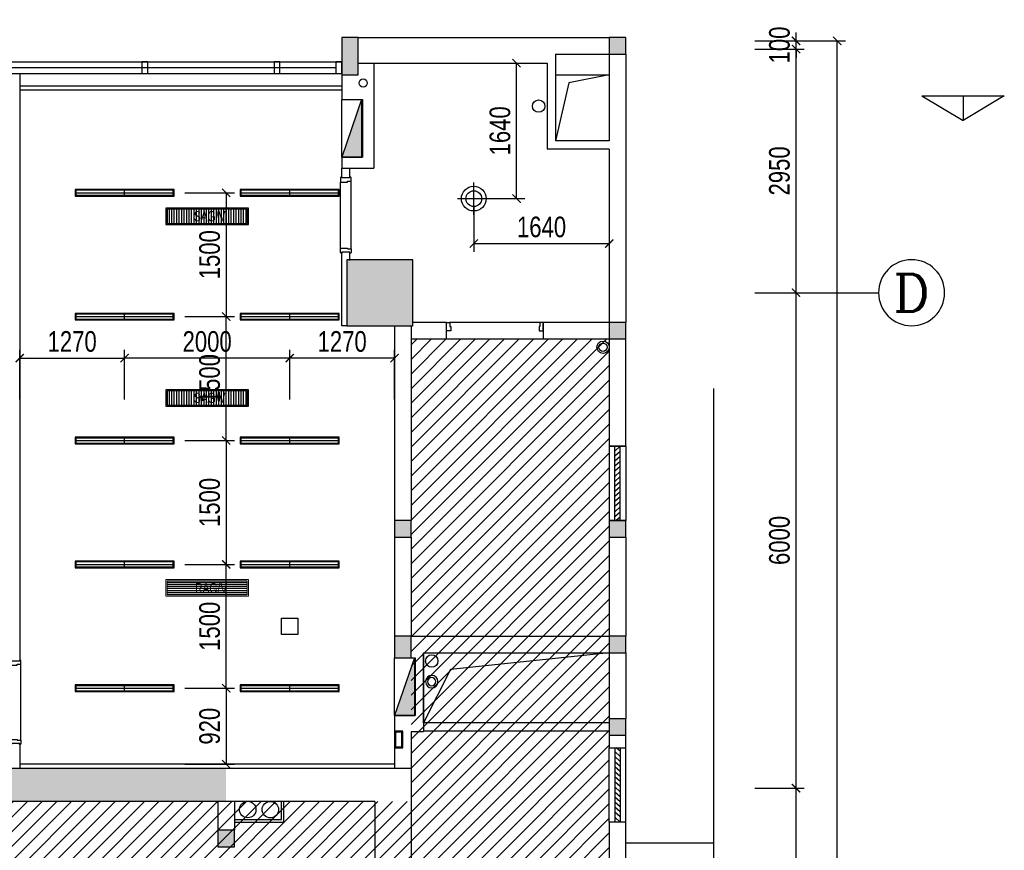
# Model space of a CAD drawing. Header units: millimetres. Extents: x -539149 to -534375, y 505028 to 505469.
# Tile 89 of 135: x -535805 to -535686, y 505267 to 505368. Entities that reach past the tile are written whole.
import ezdxf
from ezdxf.enums import TextEntityAlignment as Align

# ---------------------------------------------------------------- set-up
doc = ezdxf.new("R2010")
doc.units = ezdxf.units.MM
doc.header["$LTSCALE"] = 10
doc.layers.get('Defpoints').update_dxf_attribs({"color": 8})
for name, color, linetype in [('-排水立管', 41, 'Continuous'), ('-消火栓', 242, 'Continuous'), ('-给水立管', 221, 'Continuous'), ('-自喷立管', 221, 'Continuous'), ('-雨水立管', 113, 'Continuous'), ('1-风洞', 21, 'Continuous'), ('A-建筑-原墙体', 2, 'Continuous'), ('A-建筑-新增墙体', 3, 'Continuous'), ('A-建筑-柱子、剪力墙', 251, 'Continuous'), ('A-建筑-窗户', 4, 'Continuous'), ('A-建筑-轴号', 3, 'Continuous'), ('AXIS_TEXT', 50, 'Continuous'), ('B-平面-到顶装饰造型线', 6, 'Continuous'), ('B-平面-完成面造型线', 6, 'Continuous'), ('B-平面-尺寸', 8, 'Continuous'), ('B-平面-门洞线', 8, 'Continuous'), ('C-顶棚-灯具', 4, 'Continuous'), ('C-顶棚-灯具尺寸', 4, 'Continuous'), ('C-顶棚-细线', 31, 'Continuous'), ('C-顶棚-造型线', 30, 'Continuous'), ('E-填充', 251, 'Continuous'), ('LVTRY', 8, 'Continuous'), ('Q-立面-填充', 251, 'Continuous'), ('WINDOW', 12, 'Continuous'), ('wm', 7, 'Continuous'), ('水管', 8, 'Continuous')]:
    doc.layers.add(name, color=color, linetype=linetype)
doc.layers.add('C-顶棚-空调', color=4, linetype='Continuous', lineweight=20)
doc.layers.add('E-空调', color=4, linetype='Continuous', lineweight=20)
doc.styles.add('_TCH_AXIS', font='COMPLEX', dxfattribs={"bigfont": 'GBCBIG'})
doc.styles.add('CCD_DIM', font='txt', dxfattribs={"width": 0.8})
doc.styles.add('COMPLEX', font='COMPLEX')
doc.styles.add('STSL', font='txt', dxfattribs={"width": 0.8})
doc.dimstyles.new('1-1', dxfattribs={"dimscale": 0, "dimtxt": 2.5, "dimasz": 1, "dimexe": 1, "dimexo": 1, "dimgap": 0.75, "dimtad": 1, "dimdec": 0, "dimrnd": 0.005, "dimzin": 0, "dimdsep": 46, "dimtxsty": 'CCD_DIM', "dimblk": 'ARCHTICK', "dimcen": 0.13, "dimclrd": 44, "dimclre": 44, "dimclrt": 50, "dimadec": 0, "dimazin": 0, "dimtfac": 1, "dimtdec": 0, "dimtix": 1, "dimtmove": 2, "dimatfit": 3, "dimldrblk": 'HBA_Leader_Dot', "dimfxl": 5, "dimfxlon": 1, "dimtvp": 1, "dimtolj": 1, "dimtzin": 0, "dimarcsym": 0})

# ---------------------------------------------------------------- blocks, each defined once
blk = doc.blocks.new('YL')
at = {"layer": '水管'}
for radius in [75, 50]:
    blk.add_circle((0, 0), radius, dxfattribs=at)
blk = doc.blocks.new('WL')
at = {"layer": '-排水立管'}
for radius in [75, 50]:
    blk.add_circle((0, 0), radius, dxfattribs=at)
blk = doc.blocks.new('$TwtSys$00000434')
for p, q in [((-0.5, 0.5), (-0.5, -0.5)), ((-0.5, -0.5), (0.5, 0.5)), ((0.5, 0.5), (-0.5, 0.5)), ((0.5, -0.5), (0.5, 0.5)), ((-0.5, -0.5), (0.5, -0.5))]:
    blk.add_line(p, q)
blk.add_solid([(0.5, -0.5), (0.5, 0.5), (-0.5, -0.5)])
blk = doc.blocks.new('_ArchTick')
at = {"color": 0, "linetype": 'ByBlock', "const_width": 0.15}
blk.add_lwpolyline([(-0.5, -0.5), (0.5, 0.5)], dxfattribs=at)
blk = doc.blocks.new('HBA_Leader_Dot')
at = {"color": 0, "linetype": 'ByBlock'}
blk.add_line((-5, 0), (-10, 0), dxfattribs=at)
at = {"color": 0, "linetype": 'ByBlock', "const_width": 5}
blk.add_lwpolyline([(-2.5, 0, 1), (2.5, 0, 1)], format="xyb", close=True, dxfattribs=at)
blk = doc.blocks.new('*D233')
at = {"layer": 'B-平面-尺寸', "color": 44, "lineweight": -2, "ltscale": 0.01, "transparency": 16777216}
for p, q in [((-535710.75, 505365.2), (-535710.75, 505366.2)), ((-535715.75, 505365.2), (-535709.75, 505365.2)), ((-535710.75, 505364.2), (-535710.75, 505365.2)), ((-535715.75, 505364.2), (-535709.75, 505364.2)), ((-535710.75, 505364.2), (-535710.75, 505363.2))]:
    blk.add_line(p, q, dxfattribs=at)
at = {"layer": 'Defpoints', "color": 0, "ltscale": 0.01, "transparency": 16777216}
for p in [(-535720.75, 505365.2), (-535710.75, 505365.2), (-535720.75, 505364.2)]:
    blk.add_point(p, dxfattribs=at)
at = {"layer": 'B-平面-尺寸', "color": 44, "lineweight": -2, "ltscale": 0.01, "transparency": 16777216}
for p, rotation in [((-535710.75, 505365.2), 270), ((-535710.75, 505364.2), 90)]:
    blk.add_blockref('_ArchTick', p, dxfattribs=dict(at, rotation=rotation))
at = {"layer": 'B-平面-尺寸', "color": 50, "ltscale": 0.01, "transparency": 16777216, "insert": (-535712.75, 505364.7), "char_height": 2.5, "attachment_point": 5, "rotation": 90, "style": 'CCD_DIM'}
blk.add_mtext('\\A1;100', dxfattribs=at)
blk = doc.blocks.new('*E400')
at = {"layer": 'B-平面-到顶装饰造型线', "color": 6}
for points in [[(0, 36), (-45, 36), (-45, 41), (-50, 41), (-50, 51), (-40, 51), (-40, 151), (-50, 151), (-50, 161), (-45, 161), (-45, 166), (10, 166), (10, 81), (0, 81)], [(820, 36), (865, 36), (865, 41), (870, 41), (870, 51), (860, 51), (860, 151), (870, 151), (870, 161), (865, 161), (865, 166), (810, 166), (810, 81), (820, 81)]]:
    blk.add_lwpolyline(points, close=True, dxfattribs=at)
at = {"layer": 'B-平面-门洞线', "color": 8}
for p, q in [((10, 166), (810, 166)), ((0, 36), (820, 36))]:
    blk.add_line(p, q, dxfattribs=at)
blk = doc.blocks.new('_FZH')
at = {"layer": 'A-建筑-原墙体'}
blk.add_lwpolyline([(-0.5, -0.5), (0.5, -0.5), (0.5, 0.5), (-0.5, 0.5)], close=True, dxfattribs=at)
at = {"layer": 'A-建筑-柱子、剪力墙'}
blk.add_solid([(-0.5, -0.5), (0.5, -0.5), (-0.5, 0.5), (0.5, 0.5)], dxfattribs=at)
blk = doc.blocks.new('*E403')
at = {"layer": 'B-平面-到顶装饰造型线', "color": 6}
for points in [[(0, 36), (-45, 36), (-45, 41), (-50, 41), (-50, 51), (-40, 51), (-40, 151), (-50, 151), (-50, 161), (-45, 161), (-45, 166), (10, 166), (10, 81), (0, 81)], [(920, 36), (965, 36), (965, 41), (970, 41), (970, 51), (960, 51), (960, 151), (970, 151), (970, 161), (965, 161), (965, 166), (910, 166), (910, 81), (920, 81)]]:
    blk.add_lwpolyline(points, close=True, dxfattribs=at)
at = {"layer": 'B-平面-门洞线', "color": 8}
for p, q in [((10, 166), (910, 166)), ((0, 36), (920, 36))]:
    blk.add_line(p, q, dxfattribs=at)
blk = doc.blocks.new('_AXISO')
blk.add_circle((0, 0), 0.5)
at = {"layer": 'AXIS_TEXT', "style": 'COMPLEX', "width": 1.041667}
blk.add_attdef('A', text='', height=0.56, dxfattribs=at).set_placement((-0.25, -0.28), (0.25, -0.28), align=Align.FIT)
blk = doc.blocks.new('A$C323A0BBE')
at = {"layer": 'C-顶棚-灯具', "color": 8}
for p, q in [((0, 600), (0, -600)), ((-40, 0), (40, 0))]:
    blk.add_line(p, q, dxfattribs=at)
at = {"layer": 'C-顶棚-灯具'}
blk.add_lwpolyline([(-40, -600), (40, -600), (40, 600), (-40, 600)], close=True, dxfattribs=at)
at = {"layer": 'C-顶棚-灯具', "color": 8}
blk.add_lwpolyline([(-30, -590), (30, -590), (30, 590), (-30, 590)], close=True, dxfattribs=at)
blk = doc.blocks.new('*D281')
at = {"layer": 'C-顶棚-灯具尺寸', "color": 44, "lineweight": -2, "ltscale": 0.01, "transparency": 16777216}
for p, q in [((-535784.76, 505346.8), (-535778.76, 505346.8)), ((-535779.76, 505346.8), (-535779.76, 505331.8)), ((-535784.76, 505331.8), (-535778.76, 505331.8))]:
    blk.add_line(p, q, dxfattribs=at)
at = {"layer": 'Defpoints', "color": 0, "ltscale": 0.01, "transparency": 16777216}
for p in [(-535786.07, 505346.8), (-535786.07, 505331.8), (-535779.76, 505331.8)]:
    blk.add_point(p, dxfattribs=at)
at = {"layer": 'C-顶棚-灯具尺寸', "color": 44, "lineweight": -2, "ltscale": 0.01, "transparency": 16777216}
for p, rotation in [((-535779.76, 505346.8), 90), ((-535779.76, 505331.8), 270)]:
    blk.add_blockref('_ArchTick', p, dxfattribs=dict(at, rotation=rotation))
at = {"layer": 'C-顶棚-灯具尺寸', "color": 50, "ltscale": 0.01, "transparency": 16777216, "insert": (-535781.76, 505339.3), "char_height": 2.5, "attachment_point": 5, "rotation": 90, "style": 'CCD_DIM'}
blk.add_mtext('\\A1;1500', dxfattribs=at)
blk = doc.blocks.new('*D282')
at = {"layer": 'C-顶棚-灯具尺寸', "color": 44, "lineweight": -2, "ltscale": 0.01, "transparency": 16777216}
for p, q in [((-535784.76, 505331.8), (-535778.76, 505331.8)), ((-535779.76, 505316.8), (-535779.76, 505331.8)), ((-535784.76, 505316.8), (-535778.76, 505316.8))]:
    blk.add_line(p, q, dxfattribs=at)
at = {"layer": 'Defpoints', "color": 0, "ltscale": 0.01, "transparency": 16777216}
for p in [(-535786.07, 505331.8), (-535779.76, 505331.8), (-535786.07, 505316.8)]:
    blk.add_point(p, dxfattribs=at)
at = {"layer": 'C-顶棚-灯具尺寸', "color": 44, "lineweight": -2, "ltscale": 0.01, "transparency": 16777216}
for p, rotation in [((-535779.76, 505331.8), 90), ((-535779.76, 505316.8), 270)]:
    blk.add_blockref('_ArchTick', p, dxfattribs=dict(at, rotation=rotation))
at = {"layer": 'C-顶棚-灯具尺寸', "color": 50, "ltscale": 0.01, "transparency": 16777216, "insert": (-535781.76, 505324.3), "char_height": 2.5, "attachment_point": 5, "rotation": 90, "style": 'CCD_DIM'}
blk.add_mtext('\\A1;1500', dxfattribs=at)
blk = doc.blocks.new('*D283')
at = {"layer": 'C-顶棚-灯具尺寸', "color": 44, "lineweight": -2, "ltscale": 0.01, "transparency": 16777216}
for p, q in [((-535784.76, 505301.8), (-535778.76, 505301.8)), ((-535779.76, 505286.8), (-535779.76, 505301.8)), ((-535784.76, 505286.8), (-535778.76, 505286.8))]:
    blk.add_line(p, q, dxfattribs=at)
at = {"layer": 'Defpoints', "color": 0, "ltscale": 0.01, "transparency": 16777216}
for p in [(-535786.07, 505301.8), (-535779.76, 505301.8), (-535786.07, 505286.8)]:
    blk.add_point(p, dxfattribs=at)
at = {"layer": 'C-顶棚-灯具尺寸', "color": 44, "lineweight": -2, "ltscale": 0.01, "transparency": 16777216}
for p, rotation in [((-535779.76, 505301.8), 90), ((-535779.76, 505286.8), 270)]:
    blk.add_blockref('_ArchTick', p, dxfattribs=dict(at, rotation=rotation))
at = {"layer": 'C-顶棚-灯具尺寸', "color": 50, "ltscale": 0.01, "transparency": 16777216, "insert": (-535781.76, 505294.3), "char_height": 2.5, "attachment_point": 5, "rotation": 90, "style": 'CCD_DIM'}
blk.add_mtext('\\A1;1500', dxfattribs=at)
blk = doc.blocks.new('*D284')
at = {"layer": 'C-顶棚-灯具尺寸', "color": 44, "lineweight": -2, "ltscale": 0.01, "transparency": 16777216}
for p, q in [((-535784.76, 505316.8), (-535778.76, 505316.8)), ((-535779.76, 505316.8), (-535779.76, 505301.8)), ((-535784.76, 505301.8), (-535778.76, 505301.8))]:
    blk.add_line(p, q, dxfattribs=at)
at = {"layer": 'Defpoints', "color": 0, "ltscale": 0.01, "transparency": 16777216}
for p in [(-535786.07, 505316.8), (-535786.07, 505301.8), (-535779.76, 505301.8)]:
    blk.add_point(p, dxfattribs=at)
at = {"layer": 'C-顶棚-灯具尺寸', "color": 44, "lineweight": -2, "ltscale": 0.01, "transparency": 16777216}
for p, rotation in [((-535779.76, 505316.8), 90), ((-535779.76, 505301.8), 270)]:
    blk.add_blockref('_ArchTick', p, dxfattribs=dict(at, rotation=rotation))
at = {"layer": 'C-顶棚-灯具尺寸', "color": 50, "ltscale": 0.01, "transparency": 16777216, "insert": (-535781.76, 505309.3), "char_height": 2.5, "attachment_point": 5, "rotation": 90, "style": 'CCD_DIM'}
blk.add_mtext('\\A1;1500', dxfattribs=at)
blk = doc.blocks.new('*D285')
at = {"layer": 'C-顶棚-灯具尺寸', "color": 44, "lineweight": -2, "ltscale": 0.01, "transparency": 16777216}
for p, q in [((-535784.76, 505286.8), (-535778.76, 505286.8)), ((-535779.76, 505286.8), (-535779.76, 505277.6)), ((-535784.76, 505277.6), (-535778.76, 505277.6))]:
    blk.add_line(p, q, dxfattribs=at)
at = {"layer": 'Defpoints', "color": 0, "ltscale": 0.01, "transparency": 16777216}
for p in [(-535786.07, 505286.8), (-535786.07, 505277.6), (-535779.76, 505277.6)]:
    blk.add_point(p, dxfattribs=at)
at = {"layer": 'C-顶棚-灯具尺寸', "color": 44, "lineweight": -2, "ltscale": 0.01, "transparency": 16777216}
for p, rotation in [((-535779.76, 505286.8), 90), ((-535779.76, 505277.6), 270)]:
    blk.add_blockref('_ArchTick', p, dxfattribs=dict(at, rotation=rotation))
at = {"layer": 'C-顶棚-灯具尺寸', "color": 50, "ltscale": 0.01, "transparency": 16777216, "insert": (-535781.76, 505282.2), "char_height": 2.5, "attachment_point": 5, "rotation": 90, "style": 'CCD_DIM'}
blk.add_mtext('\\A1;920', dxfattribs=at)
blk = doc.blocks.new('*D286')
at = {"layer": 'C-顶棚-灯具尺寸', "color": 44, "lineweight": -2, "ltscale": 0.01, "transparency": 16777216}
for p, q in [((-535792.07, 505321.78), (-535792.07, 505327.78)), ((-535772.07, 505326.78), (-535792.07, 505326.78)), ((-535772.07, 505321.78), (-535772.07, 505327.78))]:
    blk.add_line(p, q, dxfattribs=at)
at = {"layer": 'Defpoints', "color": 0, "ltscale": 0.01, "transparency": 16777216}
for p in [(-535792.07, 505326.78), (-535792.07, 505317.2), (-535772.07, 505317.2)]:
    blk.add_point(p, dxfattribs=at)
at = {"layer": 'C-顶棚-灯具尺寸', "color": 44, "lineweight": -2, "ltscale": 0.01, "transparency": 16777216, "rotation": 180}
blk.add_blockref('_ArchTick', (-535792.07, 505326.78), dxfattribs=at)
at = {"layer": 'C-顶棚-灯具尺寸', "color": 44, "lineweight": -2, "ltscale": 0.01, "transparency": 16777216}
blk.add_blockref('_ArchTick', (-535772.07, 505326.78), dxfattribs=at)
at = {"layer": 'C-顶棚-灯具尺寸', "color": 50, "ltscale": 0.01, "transparency": 16777216, "insert": (-535782.07, 505328.78), "char_height": 2.5, "attachment_point": 5, "style": 'CCD_DIM'}
blk.add_mtext('\\A1;2000', dxfattribs=at)
blk = doc.blocks.new('*D287')
at = {"layer": 'C-顶棚-灯具尺寸', "color": 44, "lineweight": -2, "ltscale": 0.01, "transparency": 16777216}
for p, q in [((-535804.77, 505321.78), (-535804.77, 505327.78)), ((-535804.77, 505326.78), (-535792.07, 505326.78)), ((-535792.07, 505321.78), (-535792.07, 505327.78))]:
    blk.add_line(p, q, dxfattribs=at)
at = {"layer": 'Defpoints', "color": 0, "ltscale": 0.01, "transparency": 16777216}
for p in [(-535792.07, 505326.78), (-535804.77, 505317.2), (-535792.07, 505317.2)]:
    blk.add_point(p, dxfattribs=at)
at = {"layer": 'C-顶棚-灯具尺寸', "color": 44, "lineweight": -2, "ltscale": 0.01, "transparency": 16777216, "rotation": 180}
blk.add_blockref('_ArchTick', (-535804.77, 505326.78), dxfattribs=at)
at = {"layer": 'C-顶棚-灯具尺寸', "color": 44, "lineweight": -2, "ltscale": 0.01, "transparency": 16777216}
blk.add_blockref('_ArchTick', (-535792.07, 505326.78), dxfattribs=at)
at = {"layer": 'C-顶棚-灯具尺寸', "color": 50, "ltscale": 0.01, "transparency": 16777216, "insert": (-535798.42, 505328.78), "char_height": 2.5, "attachment_point": 5, "style": 'CCD_DIM'}
blk.add_mtext('\\A1;1270', dxfattribs=at)
blk = doc.blocks.new('*D288')
at = {"layer": 'C-顶棚-灯具尺寸', "color": 44, "lineweight": -2, "ltscale": 0.01, "transparency": 16777216}
for p, q in [((-535772.07, 505321.78), (-535772.07, 505327.78)), ((-535759.37, 505326.78), (-535772.07, 505326.78)), ((-535759.37, 505321.78), (-535759.37, 505327.78))]:
    blk.add_line(p, q, dxfattribs=at)
at = {"layer": 'Defpoints', "color": 0, "ltscale": 0.01, "transparency": 16777216}
for p in [(-535772.07, 505326.78), (-535772.07, 505317.2), (-535759.37, 505317.2)]:
    blk.add_point(p, dxfattribs=at)
at = {"layer": 'C-顶棚-灯具尺寸', "color": 44, "lineweight": -2, "ltscale": 0.01, "transparency": 16777216, "rotation": 180}
blk.add_blockref('_ArchTick', (-535772.07, 505326.78), dxfattribs=at)
at = {"layer": 'C-顶棚-灯具尺寸', "color": 44, "lineweight": -2, "ltscale": 0.01, "transparency": 16777216}
blk.add_blockref('_ArchTick', (-535759.37, 505326.78), dxfattribs=at)
at = {"layer": 'C-顶棚-灯具尺寸', "color": 50, "ltscale": 0.01, "transparency": 16777216, "insert": (-535765.72, 505328.78), "char_height": 2.5, "attachment_point": 5, "style": 'CCD_DIM'}
blk.add_mtext('\\A1;1270', dxfattribs=at)
blk = doc.blocks.new('A$C7AC81215')
at = {"layer": 'C-顶棚-灯具', "color": 8}
for p, q in [((196, 0), (196, 393)), ((0, 196), (393, 196))]:
    blk.add_line(p, q, dxfattribs=at)
at = {"layer": 'C-顶棚-灯具'}
blk.add_circle((196, 196), 150, dxfattribs=at)
at = {"layer": 'C-顶棚-灯具', "color": 8}
blk.add_circle((196, 196), 95.5, dxfattribs=at)
blk = doc.blocks.new('*D394')
at = {"layer": 'C-顶棚-灯具尺寸', "color": 44, "lineweight": -2, "ltscale": 0.01, "transparency": 16777216}
for p, q in [((-535749.12, 505362.5), (-535743.6, 505362.5)), ((-535744.6, 505346.1), (-535744.6, 505362.5)), ((-535748.77, 505346.1), (-535743.6, 505346.1))]:
    blk.add_line(p, q, dxfattribs=at)
at = {"layer": 'Defpoints', "color": 0, "ltscale": 0.01, "transparency": 16777216}
for p in [(-535750.12, 505362.5), (-535744.6, 505362.5), (-535749.77, 505346.1)]:
    blk.add_point(p, dxfattribs=at)
at = {"layer": 'C-顶棚-灯具尺寸', "color": 44, "lineweight": -2, "ltscale": 0.01, "transparency": 16777216}
for p, rotation in [((-535744.6, 505362.5), 90), ((-535744.6, 505346.1), 270)]:
    blk.add_blockref('_ArchTick', p, dxfattribs=dict(at, rotation=rotation))
at = {"layer": 'C-顶棚-灯具尺寸', "color": 50, "ltscale": 0.01, "transparency": 16777216, "insert": (-535746.6, 505354.3), "char_height": 2.5, "attachment_point": 5, "rotation": 90, "style": 'CCD_DIM'}
blk.add_mtext('\\A1;1640', dxfattribs=at)
blk = doc.blocks.new('*D395')
at = {"layer": 'C-顶棚-灯具尺寸', "color": 44, "lineweight": -2, "ltscale": 0.01, "transparency": 16777216}
for p, q in [((-535749.77, 505345.1), (-535749.77, 505339.65)), ((-535733.37, 505345.1), (-535733.37, 505339.65)), ((-535749.77, 505340.65), (-535733.37, 505340.65))]:
    blk.add_line(p, q, dxfattribs=at)
at = {"layer": 'Defpoints', "color": 0, "ltscale": 0.01, "transparency": 16777216}
for p in [(-535749.77, 505346.1), (-535733.37, 505346.1), (-535733.37, 505340.65)]:
    blk.add_point(p, dxfattribs=at)
at = {"layer": 'C-顶棚-灯具尺寸', "color": 44, "lineweight": -2, "ltscale": 0.01, "transparency": 16777216, "rotation": 180}
blk.add_blockref('_ArchTick', (-535749.77, 505340.65), dxfattribs=at)
at = {"layer": 'C-顶棚-灯具尺寸', "color": 44, "lineweight": -2, "ltscale": 0.01, "transparency": 16777216}
blk.add_blockref('_ArchTick', (-535733.37, 505340.65), dxfattribs=at)
at = {"layer": 'C-顶棚-灯具尺寸', "color": 50, "ltscale": 0.01, "transparency": 16777216, "insert": (-535741.57, 505342.65), "char_height": 2.5, "attachment_point": 5, "style": 'CCD_DIM'}
blk.add_mtext('\\A1;1640', dxfattribs=at)
blk = doc.blocks.new('*U197')
at = {"layer": 'C-顶棚-灯具'}
h = blk.add_hatch(dxfattribs=at)
h.set_pattern_fill('_USER', color=8, scale=30, angle=90, style=0, pattern_type=0)
h.set_pattern_definition([(90, (15, 15), (-30, 2e-15), [])])
h.paths.add_polyline_path([(15, 185), (15, 15), (985, 15), (985, 185)])
at = {"layer": 'C-顶棚-灯具', "linetype": 'ByBlock'}
blk.add_lwpolyline([(0, 200), (0, 0), (1000, 0), (1000, 200)], close=True, dxfattribs=at)
at = {"layer": 'C-顶棚-灯具', "color": 8}
blk.add_lwpolyline([(15, 185), (15, 15), (985, 15), (985, 185)], close=True, dxfattribs=at)
at = {"layer": 'C-顶棚-灯具', "style": 'STSL', "width": 0.75}
blk.add_text('SAG/V', height=125, dxfattribs=at).set_placement((339, 39))
blk = doc.blocks.new('A$C6A8D0C23')
at = {"layer": 'C-顶棚-灯具'}
h = blk.add_hatch(dxfattribs=at)
h.set_pattern_fill('_USER', color=8, scale=25, style=0, pattern_type=0)
h.set_pattern_definition([(0, (15, 15), (0, 25), [])])
h.paths.add_polyline_path([(15, 185), (15, 15), (985, 15), (985, 185)])
at = {"layer": 'C-顶棚-空调', "color": 8}
blk.add_lwpolyline([(15, 185), (15, 15), (985, 15), (985, 185)], close=True, dxfattribs=at)
at = {"layer": 'E-空调', "linetype": 'ByBlock'}
blk.add_lwpolyline([(0, 200), (0, 0), (1000, 0), (1000, 200)], close=True, dxfattribs=at)
at = {"layer": 'E-空调', "style": 'STSL', "width": 0.75}
blk.add_text('RAG/V', height=125, dxfattribs=at).set_placement((354, 36))
blk = doc.blocks.new('A$C10761136')
for points in [[(0, 101, 0, 0, 0), (0, 142, 33.3, 0, 0), (0, 201, 0, 0, 0)], [(-100, 0, 0, 0, 0), (-141, 0, 33.3, 0, 0), (-200, 0, 0, 0, 0)], [(100, 0, 0, 0, 0), (141, 0, 33.3, 0, 0), (200, 0, 0, 0, 0)], [(0, -100, 0, 0, 0), (0, -141, 33.3, 0, 0), (0, -200, 0, 0, 0)]]:
    blk.add_lwpolyline(points, format="xyseb")
blk.add_lwpolyline([(-100, 100), (100, 100), (100, -100), (-100, -100)], close=True)

msp = doc.modelspace()

# ---------------------------------------------------------------- hatches: boundary and pattern name
at = {"layer": 'E-填充', "ltscale": 0.01}
for points in [[(-535765.773, 505365.599), (-535765.773, 505361.099), (-535763.773, 505361.099), (-535763.773, 505365.599)], [(-535733.373, 505365.599), (-535733.373, 505363.599), (-535731.373, 505363.599), (-535731.373, 505365.599)], [(-535733.373, 505331.099), (-535733.373, 505329.099), (-535731.373, 505329.099), (-535731.373, 505331.099)], [(-535759.373, 505307.103), (-535759.373, 505305.103), (-535757.373, 505305.103), (-535757.373, 505307.103)], [(-535733.373, 505307.097), (-535733.373, 505305.097), (-535731.373, 505305.097), (-535731.373, 505307.097)], [(-535759.373, 505293.099), (-535759.373, 505290.499), (-535757.373, 505290.499), (-535757.373, 505293.099)], [(-535733.373, 505293.099), (-535733.373, 505291.099), (-535731.373, 505291.099), (-535731.373, 505293.099)], [(-535733.373, 505283.099), (-535733.373, 505281.099), (-535731.373, 505281.099), (-535731.373, 505283.099)], [(-535779.773, 505273.099), (-535779.773, 505277.099), (-535840.773, 505277.099), (-535840.773, 505273.099)], [(-535780.773, 505269.599), (-535780.773, 505267.599), (-535778.773, 505267.599), (-535778.773, 505269.599)]]:
    msp.add_hatch(color=256, dxfattribs=at).paths.add_polyline_path(points)
at = {"layer": 'Q-立面-填充', "ltscale": 0.005}
h = msp.add_hatch(dxfattribs=at)
h.set_pattern_fill('ANSI31', color=256, scale=1000, style=0)
h.set_pattern_definition([(45, (-535847.0732, 505160.8987), (-0.8838835, 0.8838835), [])])
h.paths.add_polyline_path([(-535847.073, 505160.899), (-535847.073, 505273.099), (-535757.373, 505273.099), (-535757.373, 505329.099), (-535733.373, 505329.099), (-535733.373, 505244.599), (-535757.373, 505244.599), (-535757.373, 505160.899)])

# ---------------------------------------------------------------- linework, layer by layer
at = {"layer": '-给水立管', "ltscale": 0.01}
msp.add_circle((-535754.873, 505290.099, 0.069), 0.75, dxfattribs=at)
at = {"layer": '-自喷立管', "ltscale": 0.01}
for centre in [(-535777.154, 505272.108, 0.069), (-535774.412, 505272.098, 0.069)]:
    msp.add_circle(centre, 1, dxfattribs=at)
at = {"ltscale": 0.01}
for p, q in [((-535739.873, 505361.099, 0.069), (-535733.373, 505361.099, 0.069)), ((-535733.373, 505361.099, 0.069), (-535738.273, 505360.123, 0.069)), ((-535738.273, 505360.123, 0.069), (-535739.873, 505353.099, 0.069))]:
    msp.add_line(p, q, dxfattribs=at)
at = {"color": 0, "ltscale": 0.01, "extrusion": (0, 0, -1)}
for p, q in [((-535731.373, 505316.097, 0.069), (-535733.373, 505316.097, 0.069)), ((-535733.373, 505316.097, 0.069), (-535733.373, 505307.097, 0.069)), ((-535732.707, 505307.097, 0.069), (-535732.707, 505316.097, 0.069)), ((-535732.04, 505316.097, 0.069), (-535732.707, 505315.52, 0.069)), ((-535732.04, 505307.097, 0.069), (-535732.04, 505316.097, 0.069)), ((-535731.373, 505316.097, 0.069), (-535731.373, 505307.097, 0.069)), ((-535732.04, 505315.485, 0.069), (-535732.707, 505314.908, 0.069)), ((-535732.04, 505314.873, 0.069), (-535732.707, 505314.297, 0.069)), ((-535732.04, 505314.262, 0.069), (-535732.707, 505313.685, 0.069)), ((-535732.04, 505313.65, 0.069), (-535732.707, 505313.073, 0.069)), ((-535732.04, 505313.038, 0.069), (-535732.707, 505312.461, 0.069)), ((-535732.04, 505312.426, 0.069), (-535732.707, 505311.849, 0.069)), ((-535732.04, 505311.814, 0.069), (-535732.707, 505311.237, 0.069)), ((-535732.04, 505311.202, 0.069), (-535732.707, 505310.625, 0.069)), ((-535732.04, 505310.59, 0.069), (-535732.707, 505310.013, 0.069)), ((-535732.04, 505309.978, 0.069), (-535732.707, 505309.401, 0.069)), ((-535732.04, 505309.366, 0.069), (-535732.707, 505308.789, 0.069)), ((-535732.04, 505308.754, 0.069), (-535732.707, 505308.177, 0.069)), ((-535732.04, 505308.142, 0.069), (-535732.707, 505307.565, 0.069)), ((-535733.373, 505307.097, 0.069), (-535731.373, 505307.097, 0.069)), ((-535732.04, 505307.53, 0.069), (-535732.54, 505307.097, 0.069))]:
    msp.add_line(p, q, dxfattribs=at)
at = {"color": 0, "ltscale": 0.01}
for p, q in [((-535733.373, 505279.599, 0.069), (-535731.373, 505279.599, 0.069)), ((-535733.373, 505270.599, 0.069), (-535733.373, 505279.599, 0.069)), ((-535732.707, 505279.599, 0.069), (-535732.707, 505270.599, 0.069)), ((-535732.04, 505278.554, 0.069), (-535732.707, 505279.131, 0.069)), ((-535732.04, 505279.166, 0.069), (-535732.54, 505279.599, 0.069)), ((-535732.04, 505279.599, 0.069), (-535732.04, 505270.599, 0.069)), ((-535731.373, 505270.599, 0.069), (-535731.373, 505279.599, 0.069)), ((-535732.04, 505277.942, 0.069), (-535732.707, 505278.519, 0.069)), ((-535732.04, 505277.33, 0.069), (-535732.707, 505277.907, 0.069)), ((-535732.04, 505276.718, 0.069), (-535732.707, 505277.295, 0.069)), ((-535732.04, 505276.106, 0.069), (-535732.707, 505276.683, 0.069)), ((-535732.04, 505275.494, 0.069), (-535732.707, 505276.071, 0.069)), ((-535732.04, 505274.882, 0.069), (-535732.707, 505275.459, 0.069)), ((-535732.04, 505274.27, 0.069), (-535732.707, 505274.847, 0.069)), ((-535732.04, 505273.658, 0.069), (-535732.707, 505274.235, 0.069)), ((-535732.04, 505273.046, 0.069), (-535732.707, 505273.623, 0.069)), ((-535732.04, 505272.434, 0.069), (-535732.707, 505273.011, 0.069)), ((-535732.04, 505271.822, 0.069), (-535732.707, 505272.399, 0.069)), ((-535732.04, 505271.211, 0.069), (-535732.707, 505271.787, 0.069)), ((-535732.04, 505270.599, 0.069), (-535732.707, 505271.176, 0.069)), ((-535731.373, 505270.599, 0.069), (-535733.373, 505270.599, 0.069))]:
    msp.add_line(p, q, dxfattribs=at)
at = {"color": 1, "ltscale": 0.01, "elevation": 0.069}
msp.add_lwpolyline([(-535720.751, 505323.106), (-535720.751, 505195.586), (-535716.383, 505192.509), (-535725.488, 505192.509), (-535720.751, 505189.87), (-535720.751, 505128.831)], dxfattribs=at)
at = {"layer": '1-风洞', "ltscale": 0.01}
for p, q in [((-535733.373, 505291.099, 0.069), (-535752.58, 505289.06, 0.069)), ((-535752.58, 505289.06, 0.069), (-535755.873, 505282.599, 0.069))]:
    msp.add_line(p, q, dxfattribs=at)
at = {"layer": '1-风洞', "ltscale": 0.01, "elevation": 0.069}
msp.add_lwpolyline([(-535755.873, 505291.099), (-535733.373, 505291.099), (-535733.373, 505282.599), (-535755.873, 505282.599)], close=True, dxfattribs=at)
at = {"layer": 'A-建筑-原墙体', "ltscale": 0.01}
for p, q in [((-535765.773, 505365.599, 0.069), (-535765.773, 505361.099, 0.069)), ((-535763.773, 505365.599, 0.069), (-535765.773, 505365.599, 0.069)), ((-535763.773, 505365.599, 0.069), (-535740.273, 505365.599, 0.069)), ((-535763.773, 505361.099, 0.069), (-535763.773, 505365.599, 0.069)), ((-535740.273, 505365.599, 0.069), (-535733.373, 505365.599, 0.069)), ((-535733.373, 505365.599, 0.069), (-535733.373, 505363.599, 0.069)), ((-535731.373, 505365.599, 0.069), (-535733.373, 505365.599, 0.069)), ((-535731.373, 505363.599, 0.069), (-535731.373, 505365.599, 0.069)), ((-535739.873, 505363.599, 0.069), (-535739.873, 505353.099, 0.069)), ((-535739.873, 505363.599, 0.069), (-535733.373, 505363.599, 0.069)), ((-535733.373, 505363.599, 0.069), (-535733.373, 505353.099, 0.069)), ((-535733.373, 505363.599, 0.069), (-535731.373, 505363.599, 0.069)), ((-535731.373, 505363.599, 0.069), (-535731.373, 505352.599, 0.069)), ((-535763.773, 505362.499, 0.069), (-535740.873, 505362.499, 0.069)), ((-535761.873, 505362.499, 0.069), (-535761.873, 505349.799, 0.069)), ((-535740.873, 505362.499, 0.069), (-535740.873, 505352.099, 0.069)), ((-535765.773, 505361.099, 0.069), (-535763.773, 505361.099, 0.069)), ((-535765.773, 505361.099, 0.069), (-535765.773, 505358.099, 0.069)), ((-535765.773, 505358.099, 0.069), (-535763.273, 505358.099, 0.069)), ((-535763.273, 505358.099, 0.069), (-535763.273, 505351.099, 0.069)), ((-535733.373, 505353.099, 0.069), (-535739.873, 505353.099, 0.069)), ((-535733.373, 505352.099, 0.069), (-535740.873, 505352.099, 0.069)), ((-535733.373, 505352.099, 0.069), (-535733.373, 505331.099, 0.069)), ((-535731.373, 505352.599, 0.069), (-535731.373, 505331.099, 0.069)), ((-535765.773, 505351.099, 0.069), (-535763.273, 505351.099, 0.069)), ((-535765.773, 505351.099, 0.069), (-535765.773, 505349.799, 0.069)), ((-535765.773, 505349.799, 0.069), (-535761.873, 505349.799, 0.069)), ((-535759.373, 505330.699, 0.069), (-535759.373, 505307.103, 0.069)), ((-535757.373, 505330.699, 0.069), (-535757.373, 505307.103, 0.069)), ((-535753.073, 505331.099, 0.069), (-535757.173, 505331.099, 0.069)), ((-535753.073, 505329.099, 0.069), (-535753.073, 505331.099, 0.069)), ((-535733.373, 505331.099, 0.069), (-535741.373, 505331.099, 0.069)), ((-535741.373, 505331.099, 0.069), (-535741.373, 505329.099, 0.069)), ((-535733.373, 505331.099, 0.069), (-535733.373, 505329.099, 0.069)), ((-535731.373, 505331.099, 0.069), (-535733.373, 505331.099, 0.069)), ((-535731.373, 505329.099, 0.069), (-535731.373, 505331.099, 0.069)), ((-535757.373, 505329.099, 0.069), (-535753.073, 505329.099, 0.069)), ((-535741.373, 505329.099, 0.069), (-535733.373, 505329.099, 0.069)), ((-535733.373, 505329.099, 0.069), (-535733.373, 505316.097, 0.069)), ((-535733.373, 505329.099, 0.069), (-535731.373, 505329.099, 0.069)), ((-535731.373, 505316.097, 0.069), (-535731.373, 505329.099, 0.069)), ((-535733.373, 505316.097, 0.069), (-535731.373, 505316.097, 0.069)), ((-535759.373, 505307.103, 0.069), (-535759.373, 505305.103, 0.069)), ((-535757.373, 505307.103, 0.069), (-535759.373, 505307.103, 0.069)), ((-535757.373, 505305.103, 0.069), (-535757.373, 505307.103, 0.069)), ((-535733.373, 505307.097, 0.069), (-535733.373, 505305.097, 0.069)), ((-535731.373, 505307.097, 0.069), (-535733.373, 505307.097, 0.069)), ((-535731.373, 505305.097, 0.069), (-535731.373, 505307.097, 0.069)), ((-535759.373, 505305.103, 0.069), (-535757.373, 505305.103, 0.069)), ((-535759.373, 505305.103, 0.069), (-535759.373, 505293.099, 0.069)), ((-535757.373, 505305.103, 0.069), (-535757.373, 505293.099, 0.069)), ((-535733.373, 505305.097, 0.069), (-535731.373, 505305.097, 0.069)), ((-535733.373, 505305.097, 0.069), (-535733.373, 505293.099, 0.069)), ((-535731.373, 505305.097, 0.069), (-535731.373, 505293.099, 0.069)), ((-535759.373, 505293.099, 0.069), (-535759.373, 505290.499, 0.069)), ((-535757.373, 505293.099, 0.069), (-535759.373, 505293.099, 0.069)), ((-535757.373, 505293.099, 0.069), (-535756.373, 505293.099, 0.069)), ((-535757.373, 505290.499, 0.069), (-535757.373, 505293.099, 0.069)), ((-535756.373, 505293.099, 0.069), (-535733.373, 505293.099, 0.069)), ((-535733.373, 505293.099, 0.069), (-535733.373, 505291.099, 0.069)), ((-535731.373, 505293.099, 0.069), (-535733.373, 505293.099, 0.069)), ((-535731.373, 505291.099, 0.069), (-535731.373, 505293.099, 0.069)), ((-535755.873, 505291.099, 0.069), (-535755.873, 505281.573, 0.069)), ((-535755.873, 505291.099, 0.069), (-535733.373, 505291.099, 0.069)), ((-535733.373, 505291.099, 0.069), (-535733.373, 505283.099, 0.069)), ((-535733.373, 505291.099, 0.069), (-535731.373, 505291.099, 0.069)), ((-535731.373, 505291.099, 0.069), (-535731.373, 505283.099, 0.069)), ((-535759.373, 505290.499, 0.069), (-535757.373, 505290.499, 0.069)), ((-535757.373, 505290.499, 0.069), (-535756.873, 505290.499, 0.069)), ((-535756.873, 505290.499, 0.069), (-535756.873, 505283.499, 0.069)), ((-535759.373, 505283.499, 0.069), (-535756.873, 505283.499, 0.069)), ((-535759.373, 505283.499, 0.069), (-535759.373, 505277.099, 0.069)), ((-535733.373, 505283.099, 0.069), (-535733.373, 505281.099, 0.069)), ((-535731.373, 505283.099, 0.069), (-535733.373, 505283.099, 0.069)), ((-535731.373, 505281.099, 0.069), (-535731.373, 505283.099, 0.069)), ((-535757.373, 505281.573, 0.069), (-535755.873, 505281.573, 0.069)), ((-535757.373, 505281.573, 0.069), (-535757.373, 505277.099, 0.069)), ((-535733.373, 505281.099, 0.069), (-535731.373, 505281.099, 0.069)), ((-535733.373, 505281.099, 0.069), (-535733.373, 505279.599, 0.069)), ((-535731.373, 505279.599, 0.069), (-535731.373, 505281.099, 0.069)), ((-535733.373, 505279.599, 0.069), (-535731.373, 505279.599, 0.069)), ((-535779.773, 505277.099, 0.069), (-535852.073, 505277.099, 0.069)), ((-535757.373, 505277.099, 0.069), (-535779.773, 505277.099, 0.069)), ((-535757.373, 505277.099, 0.069), (-535757.373, 505243.599, 0.069)), ((-535779.773, 505273.099, 0.069), (-535840.073, 505273.099, 0.069)), ((-535780.773, 505273.099, 0.069), (-535780.773, 505269.599, 0.069)), ((-535761.773, 505273.099, 0.069), (-535779.773, 505273.099, 0.069)), ((-535778.773, 505273.099, 0.069), (-535778.773, 505269.599, 0.069)), ((-535761.773, 505273.099, 0.069), (-535761.773, 505243.599, 0.069)), ((-535780.773, 505269.599, 0.069), (-535780.773, 505267.599, 0.069)), ((-535778.773, 505269.599, 0.069), (-535780.773, 505269.599, 0.069)), ((-535778.773, 505267.599, 0.069), (-535778.773, 505269.599, 0.069)), ((-535731.373, 505270.599, 0.069), (-535733.373, 505270.599, 0.069)), ((-535733.373, 505270.599, 0.069), (-535733.373, 505265.599, 0.069)), ((-535731.373, 505265.599, 0.069), (-535731.373, 505270.599, 0.069)), ((-535780.773, 505267.599, 0.069), (-535778.773, 505267.599, 0.069))]:
    msp.add_line(p, q, dxfattribs=at)
for centre, radius in [((-535763.172, 505360.091, 0.069), 0.5), ((-535741.923, 505357.299, 0.069), 0.75)]:
    msp.add_circle(centre, radius, dxfattribs=at)
at = {"layer": 'A-建筑-新增墙体', "ltscale": 0.01}
for p, q in [((-535804.773, 505361.249, 0.069), (-535804.773, 505290.099, 0.069)), ((-535765.773, 505348.599, 0.069), (-535765.773, 505349.799, 0.069)), ((-535764.773, 505348.599, 0.069), (-535764.773, 505349.799, 0.069)), ((-535764.773, 505348.599, 0.069), (-535765.773, 505348.599, 0.069)), ((-535765.773, 505330.699, 0.069), (-535765.773, 505339.599, 0.069)), ((-535764.773, 505339.599, 0.069), (-535765.773, 505339.599, 0.069)), ((-535764.773, 505338.599, 0.069), (-535764.773, 505339.599, 0.069)), ((-535765.173, 505330.699, 0.069), (-535765.773, 505330.699, 0.069)), ((-535804.773, 505280.099, 0.069), (-535805.773, 505280.099, 0.069)), ((-535804.773, 505280.099, 0.069), (-535804.773, 505277.099, 0.069))]:
    msp.add_line(p, q, dxfattribs=at)
at = {"layer": 'A-建筑-窗户', "ltscale": 0.01}
for p, q in [((-536070.373, 505362.649, 0.069), (-535765.773, 505362.649, 0.069)), ((-535997.773, 505361.951, 0.069), (-535766.473, 505361.982, 0.069)), ((-536070.373, 505361.249, 0.069), (-535765.773, 505361.249, 0.069))]:
    msp.add_line(p, q, dxfattribs=at)
at = {"layer": 'A-建筑-窗户', "ltscale": 0.01, "elevation": 0.069}
for points in [[(-535789.973, 505361.249), (-535789.273, 505361.249), (-535789.273, 505362.649), (-535789.973, 505362.649)], [(-535773.973, 505361.249), (-535773.273, 505361.249), (-535773.273, 505362.649), (-535773.973, 505362.649)], [(-535766.473, 505361.249), (-535765.773, 505361.249), (-535765.773, 505362.649), (-535766.473, 505362.649)]]:
    msp.add_lwpolyline(points, close=True, dxfattribs=at)
at = {"layer": 'A-建筑-轴号', "ltscale": 0.01}
msp.add_line((-535715.751, 505334.699, 0.069), (-535700.751, 505334.699, 0.069), dxfattribs=at)
at = {"layer": 'B-平面-完成面造型线', "ltscale": 0.01}
msp.add_line((-535759.373, 505277.599, 0.069), (-535804.773, 505277.599, 0.069), dxfattribs=at)
at = {"layer": 'B-平面-完成面造型线', "ltscale": 0.01, "elevation": 0.069}
for points in [[(-535752.673, 505331.099), (-535752.673, 505330.599), (-535752.573, 505330.599), (-535752.573, 505330.099), (-535753.073, 505330.099), (-535753.073, 505331.099), (-535752.673, 505331.099)], [(-535741.773, 505331.099), (-535741.773, 505330.599), (-535741.873, 505330.599), (-535741.873, 505330.099), (-535741.373, 505330.099), (-535741.373, 505331.099), (-535741.773, 505331.099)]]:
    msp.add_lwpolyline(points, dxfattribs=at)
for points in [[(-535759.373, 505281.599), (-535759.373, 505279.599), (-535758.373, 505279.599), (-535758.373, 505281.599)], [(-535759.273, 505281.499), (-535759.273, 505279.699), (-535758.473, 505279.699), (-535758.473, 505281.499)]]:
    msp.add_lwpolyline(points, close=True, dxfattribs=at)
at = {"layer": 'B-平面-门洞线', "ltscale": 0.01}
for p, q in [((-535741.773, 505331.099, 0.069), (-535752.673, 505331.099, 0.069)), ((-535753.073, 505329.099, 0.069), (-535741.373, 505329.099, 0.069))]:
    msp.add_line(p, q, dxfattribs=at)
at = {"layer": 'C-顶棚-细线', "ltscale": 0.01}
for p, q in [((-535695.526, 505358.559, 0.069), (-535685.526, 505358.559, 0.069)), ((-535695.526, 505358.559, 0.069), (-535690.526, 505355.559, 0.069)), ((-535690.526, 505358.559, 0.069), (-535690.526, 505355.559, 0.069)), ((-535685.526, 505358.559, 0.069), (-535690.526, 505355.559, 0.069))]:
    msp.add_line(p, q, dxfattribs=at)
at = {"layer": 'C-顶棚-造型线', "ltscale": 0.01}
for p, q in [((-535804.773, 505359.749, 0.069), (-535765.773, 505359.749, 0.069)), ((-535804.773, 505359.249, 0.069), (-535765.773, 505359.249, 0.069))]:
    msp.add_line(p, q, dxfattribs=at)
at = {"layer": 'LVTRY', "ltscale": 0.01, "elevation": 0.069}
for points in [[(-535778.773, 505270.599), (-535772.773, 505270.599), (-535772.773, 505273.099)], [(-535778.773, 505270.899), (-535773.073, 505270.899), (-535773.073, 505273.099)]]:
    msp.add_lwpolyline(points, dxfattribs=at)
at = {"layer": 'WINDOW', "ltscale": 0.01}
msp.add_line((-535731.373, 505268.099, 0.069), (-535720.751, 505268.099, 0.069), dxfattribs=at)
at = {"layer": 'wm', "ltscale": 0.01}
for p, q in [((-535733.373, 505282.599, 0.069), (-535755.873, 505282.599, 0.069)), ((-535733.373, 505281.599, 0.069), (-535755.873, 505281.599, 0.069))]:
    msp.add_line(p, q, dxfattribs=at)

# ---------------------------------------------------------------- block references
at = {"layer": '-排水立管', "ltscale": 0.01, "xscale": 0.01, "yscale": 0.01, "zscale": 0.01}
msp.add_blockref('WL', (-535734.123, 505328.098, 0.069), dxfattribs=at)
at = {"layer": '-消火栓', "ltscale": 0.01, "xscale": -7.000000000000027, "yscale": 2.4, "zscale": 7, "rotation": 89.9999949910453}
for p in [(-535764.573, 505354.599, 0.069), (-535758.173, 505286.999, 0.069)]:
    msp.add_blockref('$TwtSys$00000434', p, dxfattribs=at)
at = {"layer": '-雨水立管', "ltscale": 0.01, "xscale": -0.00999975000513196, "yscale": 0.009999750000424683, "zscale": 0.01, "rotation": 304.4282512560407}
msp.add_blockref('YL', (-535754.873, 505287.599, 0.069), dxfattribs=at)
msp.add_blockref('YL', (-535754.873, 505287.599, 0.069), dxfattribs=at)
at = {"ltscale": 0.01, "xscale": 0.01, "yscale": 0.01, "zscale": 0.01, "rotation": 90}
for name, p in [('*E400', (-535764.267, 505339.999, 0.069)), ('*E403', (-535804.267, 505280.499, 0.069))]:
    msp.add_blockref(name, p, dxfattribs=at)
at = {"layer": 'A-建筑-原墙体', "ltscale": 0.01, "xscale": 8, "yscale": 8, "zscale": 8}
msp.add_blockref('_FZH', (-535761.173, 505334.699, 0.069), dxfattribs=at)
at = {"layer": 'A-建筑-轴号', "ltscale": 0.01}
ref = msp.add_blockref('_AXISO', (-535696.751, 505334.699, 0.069), dxfattribs=dict(at, xscale=-8, yscale=8, zscale=8))
ref.add_attrib('A', 'D', dxfattribs={"layer": 'AXIS_TEXT', "height": 4.525, "style": '_TCH_AXIS', "width": 1.235294}).set_placement((-535699.014, 505332.436, 0.069), (-535694.488, 505332.436, 0.069), align=Align.FIT)
at = {"layer": 'C-顶棚-灯具', "ltscale": 0.01, "xscale": 0.01, "yscale": 0.01, "zscale": 0.01, "rotation": 90}
for p in [(-535792.073, 505346.799, 0.069), (-535772.073, 505346.799, 0.069), (-535792.073, 505331.799, 0.069), (-535772.073, 505331.799, 0.069), (-535792.073, 505316.799, 0.069), (-535772.073, 505316.799, 0.069), (-535792.073, 505301.799, 0.069), (-535772.073, 505301.799, 0.069), (-535792.073, 505286.799, 0.069), (-535772.073, 505286.799, 0.069)]:
    msp.add_blockref('A$C323A0BBE', p, dxfattribs=at)
at = {"layer": 'C-顶棚-灯具', "ltscale": 0.01, "xscale": 0.01, "yscale": 0.01, "zscale": 0.01}
for name, p in [('A$C7AC81215', (-535751.737, 505344.135, 0.069)), ('*U197', (-535787.073, 505342.949, 0.069)), ('*U197', (-535787.073, 505320.949, 0.069)), ('A$C6A8D0C23', (-535787.073, 505297.949, 0.069)), ('A$C10761136', (-535772.073, 505294.299, 0.069))]:
    msp.add_blockref(name, p, dxfattribs=at)

# ---------------------------------------------------------------- dimensions: what is measured, and where the dimension line sits
at = {"layer": 'B-平面-尺寸', "ltscale": 0.01}
for p1, p2, distance in [((-535848.273, 505365.599, 0.069), (-535761.273, 505365.599, 0.069), 10), ((-535761.273, 505365.599, 0.069), (-535732.273, 505365.599, 0.069), 10), ((-535720.751, 505135.699, 0.069), (-535720.751, 505365.199, 0.069), -15), ((-535720.751, 505334.699, 0.069), (-535720.751, 505364.199, 0.069), -10), ((-535720.751, 505274.699, 0.069), (-535720.751, 505334.699, 0.069), -10), ((-535720.751, 505247.699, 0.069), (-535720.751, 505274.699, 0.069), -10)]:
    msp.add_aligned_dim(p1=p1, p2=p2, distance=distance, dimstyle='1-1', override={"dimscale": 1, "dimlfac": 100}, dxfattribs=at).render()
dim = msp.add_aligned_dim(p1=(-535720.751, 505364.199, 0.069), p2=(-535720.751, 505365.199, 0.069), distance=-10, dimstyle='1-1', override={"dimscale": 1, "dimlfac": 100}, dxfattribs=at)
dim.commit()
dim.dimension.update_dxf_attribs({"geometry": '*D233', "text_midpoint": (-535712.751, 505364.699, 0.069)})
at = {"layer": 'C-顶棚-灯具尺寸', "ltscale": 0.01}
for base, p1, p2, angle, picture, middle in [((-535744.604, 505362.499, 0.069), (-535749.773, 505346.099, 0.069), (-535750.118, 505362.499, 0.069), 90, '*D394', (-535746.604, 505354.299, 0.069)), ((-535779.757, 505331.799, 0.069), (-535786.073, 505346.799, 0.069), (-535786.073, 505331.799, 0.069), 90, '*D281', (-535781.757, 505339.299, 0.069)), ((-535779.757, 505331.799, 0.069), (-535786.073, 505316.799, 0.069), (-535786.073, 505331.799, 0.069), 270, '*D282', (-535781.757, 505324.299, 0.069)), ((-535792.073, 505326.781, 0.069), (-535804.773, 505317.199, 0.069), (-535792.073, 505317.199, 0.069), 180, '*D287', (-535798.423, 505328.781, 0.069)), ((-535779.757, 505301.799, 0.069), (-535786.073, 505316.799, 0.069), (-535786.073, 505301.799, 0.069), 90, '*D284', (-535781.757, 505309.299, 0.069)), ((-535779.757, 505301.799, 0.069), (-535786.073, 505286.799, 0.069), (-535786.073, 505301.799, 0.069), 270, '*D283', (-535781.757, 505294.299, 0.069)), ((-535779.757, 505277.599, 0.069), (-535786.073, 505286.799, 0.069), (-535786.073, 505277.599, 0.069), 90, '*D285', (-535781.757, 505282.199, 0.069))]:
    dim = msp.add_linear_dim(base=base, p1=p1, p2=p2, angle=angle, dimstyle='1-1', override={"dimscale": 1, "dimlfac": 100}, dxfattribs=at)
    dim.commit()
    dim.dimension.update_dxf_attribs({"geometry": picture, "text_midpoint": middle})
for base, p1, p2, picture, middle in [((-535733.373, 505340.653, 0.069), (-535749.773, 505346.099, 0.069), (-535733.373, 505346.099, 0.069), '*D395', (-535741.573, 505342.653, 0.069)), ((-535792.073, 505326.781, 0.069), (-535772.073, 505317.199, 0.069), (-535792.073, 505317.199, 0.069), '*D286', (-535782.073, 505328.781, 0.069)), ((-535772.073, 505326.781, 0.069), (-535759.373, 505317.199, 0.069), (-535772.073, 505317.199, 0.069), '*D288', (-535765.723, 505328.781, 0.069))]:
    dim = msp.add_linear_dim(base=base, p1=p1, p2=p2, dimstyle='1-1', override={"dimscale": 1, "dimlfac": 100}, dxfattribs=at)
    dim.commit()
    dim.dimension.update_dxf_attribs({"geometry": picture, "text_midpoint": middle})

doc.saveas('drawing.dxf')
